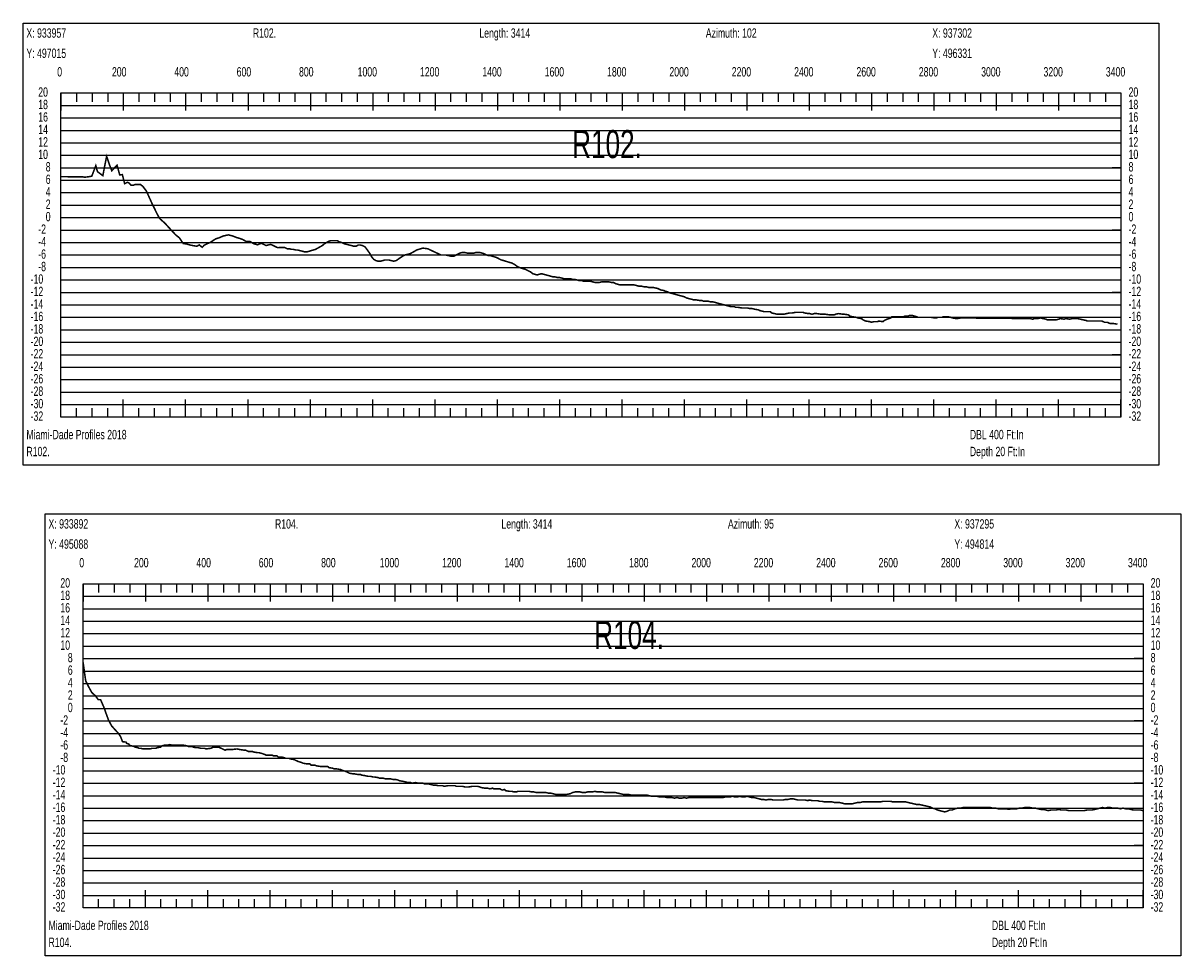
# Model space of a CAD drawing. Header units: inches. Extents: x 471865 to 538526, y 1054316 to 1102451.
# Tile 129 of 131: x 530678 to 534392, y 1099199 to 1102192. Entities that reach past the tile are written whole.
import ezdxf

# ---------------------------------------------------------------- set-up
doc = ezdxf.new("R2010")
doc.units = ezdxf.units.IN
doc.header["$MEASUREMENT"] = 0
for name, color, linetype in [('LABELS', 7, 'Continuous'), ('X_Gr1', 7, 'Continuous'), ('XSECTION', 7, 'Continuous')]:
    doc.layers.add(name, color=color, linetype=linetype)
doc.styles.get("Standard").update_dxf_attribs({"font": 'arial.ttf'})

msp = doc.modelspace()

# ---------------------------------------------------------------- linework, layer by layer
at = {"layer": 'X_Gr1', "color": 6, "linetype": 'Continuous', "lineweight": 18, "true_color": 0xff00ff, "transparency": 33554687, "const_width": 5}
for points in [[(530800.7, 1101699.3), (530800.7, 1101699.3), (530870.5, 1101698.5), (530875.6, 1101697.5), (530886.8, 1101698.7), (530898.6, 1101700.9), (530911.5, 1101734.5), (530916.9, 1101715.3), (530934, 1101702.5), (530946.2, 1101764.5), (530954.6, 1101739.4), (530962.8, 1101718.2), (530973.4, 1101729.6), (530979.6, 1101735.8), (530988.2, 1101705.1), (530996.7, 1101705.8), (531003.9, 1101676.6), (531013.1, 1101681.3), (531018.3, 1101678.6), (531024.2, 1101672), (531031.5, 1101671.5), (531037.3, 1101674), (531045.3, 1101674.3), (531054.3, 1101674.4), (531062.4, 1101668.2), (531074, 1101652.6), (531082.7, 1101633.3), (531091.9, 1101612.9), (531108.4, 1101579.4), (531116.1, 1101565), (531132.9, 1101550.2), (531150.1, 1101531.4), (531167.3, 1101512.9), (531179.6, 1101502.9), (531192, 1101484.7), (531201.5, 1101483.4), (531213.1, 1101480.1), (531224.4, 1101477.8), (531235.5, 1101475.9), (531243.5, 1101480.2), (531252.8, 1101472.5), (531259.1, 1101479.3), (531270.1, 1101484.7), (531278.6, 1101488.4), (531285.3, 1101492.6), (531297, 1101500.2), (531306.3, 1101502.8), (531320.8, 1101509), (531336.4, 1101512.4), (531349.8, 1101509.3), (531361.6, 1101504.4), (531372.6, 1101501.3), (531382.8, 1101497.6), (531394.4, 1101490.8), (531405.4, 1101491.8), (531418.5, 1101483.8), (531430.7, 1101480.7), (531442.2, 1101485.8), (531457.3, 1101478.3), (531472.7, 1101482), (531485.7, 1101475.7), (531494.8, 1101471.3), (531499.2, 1101471.7), (531503.6, 1101472.1), (531508.1, 1101472.1), (531512.6, 1101472.1), (531517.3, 1101471.9), (531525.2, 1101467.9), (531532.6, 1101467.9), (531539.5, 1101465.9), (531545.9, 1101465.9), (531552.4, 1101463.9), (531559.1, 1101463.9), (531566.5, 1101461.9), (531574.2, 1101459.9), (531581.6, 1101457.9), (531588.8, 1101457.9), (531595.6, 1101459.9), (531602.3, 1101461.9), (531609.3, 1101463.9), (531616.2, 1101465.9), (531623.3, 1101469.9), (531630.5, 1101473.9), (531637.8, 1101477.9), (531644.9, 1101483.9), (531651.7, 1101487.9), (531658.6, 1101491.9), (531665.6, 1101493.9), (531672.5, 1101493.9), (531679.4, 1101493.9), (531686.1, 1101493.9), (531692.9, 1101489.9), (531700.2, 1101487.9), (531708.1, 1101483.9), (531716.3, 1101481.9), (531724.5, 1101479.9), (531732.2, 1101477.9), (531739.4, 1101475.9), (531746.2, 1101475.9), (531753.1, 1101479.9), (531760.1, 1101479.9), (531767.5, 1101477.9), (531775.1, 1101473.9), (531782.5, 1101463.9), (531789.7, 1101453.9), (531796.4, 1101441.9), (531803, 1101433.9), (531809.9, 1101429.9), (531817.2, 1101427.9), (531824.8, 1101427.9), (531831.8, 1101429.9), (531838.5, 1101431.9), (531851.7, 1101431.9), (531859.1, 1101429.9), (531866.9, 1101427.9), (531874.8, 1101429.9), (531880.7, 1101433.9), (531886.6, 1101437.9), (531892.4, 1101442), (531895.3, 1101443.9), (531902.8, 1101447.9), (531911, 1101449.9), (531919.3, 1101451.9), (531926.9, 1101455.9), (531934, 1101459.9), (531940.5, 1101463.9), (531947, 1101465.9), (531953.6, 1101467.9), (531960.7, 1101469.9), (531966.5, 1101469.2), (531972.2, 1101468.4), (531976.2, 1101467.9), (531978, 1101467), (531983.9, 1101464.3), (531989.7, 1101461.5), (531995.5, 1101458.8), (532001.4, 1101456), (532007.2, 1101453.3), (532013, 1101450.5), (532018.6, 1101447.9), (532025.9, 1101447.9), (532034, 1101447.9), (532043, 1101445.9), (532051.5, 1101443.9), (532059.5, 1101443.9), (532065.3, 1101446.8), (532071.2, 1101449.8), (532077.1, 1101452.7), (532079.5, 1101453.9), (532086.5, 1101455.9), (532094.7, 1101455.9), (532103.1, 1101453.9), (532111, 1101453.9), (532118.4, 1101453.9), (532124.8, 1101453.9), (532130.9, 1101455.9), (532137.1, 1101455.9), (532143.7, 1101455.9), (532150.6, 1101453.9), (532157.5, 1101451.9), (532164.7, 1101447.9), (532171.6, 1101445.9), (532177.8, 1101445.9), (532183.8, 1101443.9), (532190.1, 1101441.9), (532196.8, 1101439.9), (532204.4, 1101435.9), (532212.3, 1101431.9), (532219.9, 1101429.9), (532226.6, 1101427.9), (532232.7, 1101425.9), (532239.2, 1101423.9), (532246.3, 1101421.9), (532254.2, 1101417.9), (532262.1, 1101411.9), (532269.6, 1101407.9), (532276.1, 1101405.9), (532282.3, 1101403.9), (532289.4, 1101401.9), (532297.3, 1101397.9), (532305.5, 1101393.9), (532313.2, 1101387.9), (532320.3, 1101385.9), (532327, 1101383.9), (532333.8, 1101385.9), (532341, 1101387.9), (532348.4, 1101385.9), (532355.8, 1101383.9), (532363.3, 1101381.9), (532370.3, 1101379.9), (532377.1, 1101377.9), (532383.7, 1101377.9), (532390.6, 1101375.9), (532398.2, 1101375.9), (532405.7, 1101373.9), (532412.9, 1101371.9), (532420, 1101371.9), (532426.7, 1101371.9), (532433.3, 1101371.9), (532440.1, 1101369.9), (532447.1, 1101369.9), (532454.3, 1101367.9), (532461.7, 1101365.9), (532469.3, 1101365.9), (532476.3, 1101363.9), (532482.8, 1101363.9), (532489.6, 1101363.9), (532496.8, 1101363.9), (532504.6, 1101361.9), (532512.4, 1101359.9), (532523.5, 1101359.9), (532527.3, 1101359.9), (532534.7, 1101361.9), (532542.3, 1101361.9), (532549.4, 1101361.9), (532556.5, 1101361.9), (532564.1, 1101359.9), (532571.7, 1101359.9), (532579.1, 1101355.9), (532585.8, 1101353.9), (532592.8, 1101351.9), (532600.4, 1101351.9), (532608.3, 1101351.9), (532616.1, 1101351.9), (532623.5, 1101351.9), (532631, 1101351.9), (532638.4, 1101351.9), (532645.8, 1101349.9), (532653.5, 1101347.9), (532661.4, 1101347.9), (532669.6, 1101345.9), (532677.5, 1101345.9), (532684.6, 1101343.9), (532691.6, 1101343.9), (532699.2, 1101343.9), (532707.4, 1101341.9), (532715.5, 1101339.9), (532722.7, 1101335.9), (532733.7, 1101333.9), (532737.5, 1101331.9), (532745.4, 1101329.9), (532753.7, 1101325.9), (532761.8, 1101323.9), (532769.5, 1101321.9), (532776.6, 1101319.9), (532783.8, 1101317.9), (532791.3, 1101315.9), (532799, 1101313.9), (532806.7, 1101309.9), (532814.3, 1101307.9), (532821.9, 1101305.9), (532829.5, 1101303.9), (532836.8, 1101303.9), (532848.3, 1101301.9), (532856.1, 1101301.9), (532860, 1101299.9), (532867.4, 1101299.9), (532874.5, 1101299.9), (532882.1, 1101297.9), (532889.8, 1101297.9), (532897.3, 1101295.9), (532904.3, 1101293.9), (532911.3, 1101291.9), (532918.9, 1101289.9), (532926.8, 1101287.9), (532934.7, 1101285.9), (532942.1, 1101283.9), (532949.1, 1101281.9), (532959.8, 1101281.9), (532963.7, 1101279.9), (532971.8, 1101279.9), (532983.3, 1101277.9), (532987, 1101277.9), (532997.8, 1101277.9), (533001.5, 1101277.9), (533009.2, 1101275.9), (533017.1, 1101275.9), (533024.9, 1101273.9), (533036.4, 1101271.9), (533040.3, 1101269.9), (533048, 1101267.9), (533055.4, 1101265.9), (533063, 1101265.9), (533075, 1101265.9), (533079.3, 1101261.9), (533088.1, 1101259.9), (533096.4, 1101257.9), (533104, 1101257.9), (533115, 1101257.9), (533118.9, 1101257.9), (533127.7, 1101259.9), (533136.8, 1101261.9), (533145.3, 1101261.9), (533156.4, 1101263.9), (533163.7, 1101263.9), (533167.6, 1101263.9), (533180.2, 1101263.9), (533184.6, 1101261.9), (533197.1, 1101259.9), (533201.1, 1101259.9), (533208.7, 1101257.9), (533216.2, 1101259.9), (533224.2, 1101259.9), (533237.2, 1101257.9), (533241.9, 1101257.9), (533251, 1101257.9), (533264, 1101255.9), (533268.2, 1101255.9), (533280.7, 1101255.9), (533284.9, 1101257.9), (533293.6, 1101259.9), (533307.2, 1101257.9), (533311.9, 1101257.9), (533325.4, 1101255.9), (533329.8, 1101251.9), (533338.1, 1101249.9), (533350.5, 1101247.9), (533354.7, 1101245.9), (533367.7, 1101243.9), (533372.1, 1101239.9), (533381.1, 1101235.9), (533394.4, 1101233.9), (533398.7, 1101231.9), (533406.9, 1101233.9), (533418.7, 1101233.9), (533422.9, 1101235.9), (533436.3, 1101233.9), (533440.9, 1101237.9), (533449.7, 1101241.9), (533461.4, 1101245.9), (533465.1, 1101249.9), (533477.2, 1101249.9), (533481.7, 1101249.9), (533495.1, 1101249.9), (533502.9, 1101249.9), (533506.6, 1101251.9), (533517.5, 1101251.9), (533521.6, 1101253.9), (533530.5, 1101253.9), (533544, 1101249.9), (533548.2, 1101247.9), (533559.5, 1101247.9), (533563.3, 1101247.9), (533571.4, 1101247.9), (533585.2, 1101247.9), (533589.9, 1101247.9), (533602.8, 1101245.9), (533606.7, 1101245.9), (533613.9, 1101247.9), (533625.6, 1101247.9), (533630, 1101249.9), (533644.3, 1101249.9), (533653.9, 1101247.9), (533658.5, 1101245.9), (533670.6, 1101243.9), (533674.4, 1101243.9), (533686, 1101245.9), (533694.7, 1101245.9), (533908.1, 1101243.9), (533916.8, 1101241.9), (533921, 1101243.9), (533933.1, 1101243.9), (533941.1, 1101245.9), (533949.6, 1101243.9), (533958.8, 1101241.9), (533963.2, 1101239.9), (533975.7, 1101239.9), (533979.8, 1101239.9), (533992, 1101239.9), (534000.3, 1101241.9), (534004.5, 1101243.9), (534017.7, 1101241.9), (534022.2, 1101243.9), (534035.2, 1101241.9), (534043.6, 1101243.9), (534047.7, 1101243.9), (534060.4, 1101243.9), (534069.2, 1101241.9), (534078.2, 1101239.9), (534087.5, 1101237.9), (534092, 1101235.9), (534104.9, 1101235.9), (534112.9, 1101235.9), (534120.9, 1101235.9), (534129.4, 1101235.9), (534138.4, 1101235.9), (534147.5, 1101231.9), (534156.4, 1101231.9), (534164.6, 1101227.9), (534172.3, 1101227.9), (534176.1, 1101227.9), (534188.6, 1101225.9)], [(530870.8, 1100140.8), (530870.8, 1100140.8), (530879, 1100081.3), (530887.3, 1100064.6), (530898.7, 1100043.7), (530909.7, 1100033.9), (530919.4, 1100021), (530926.8, 1100020.8), (530937.1, 1099997.3), (530951.7, 1099956.7), (530962, 1099937.1), (530975.1, 1099922.3), (530983.1, 1099914.2), (530990.9, 1099902.4), (530997.2, 1099886), (531008.4, 1099884.8), (531010.3, 1099880.8), (531017.1, 1099878.8), (531019.6, 1099874.8), (531025.2, 1099872.8), (531034, 1099870.8), (531037.1, 1099868.8), (531046.6, 1099866.8), (531049.7, 1099864.8), (531056.3, 1099864.8), (531063, 1099862.8), (531070.1, 1099862.8), (531081.3, 1099862.8), (531084.9, 1099862.8), (531092.5, 1099864.8), (531104.2, 1099864.8), (531108.1, 1099866.8), (531120, 1099868.8), (531123.9, 1099872.8), (531131.7, 1099874.8), (531143, 1099874.8), (531146.7, 1099876.8), (531158.4, 1099874.8), (531162.2, 1099874.8), (531170, 1099874.8), (531181.4, 1099874.8), (531185.3, 1099874.8), (531193, 1099874.8), (531204.1, 1099872.8), (531208, 1099870.8), (531219.9, 1099870.8), (531223.8, 1099868.8), (531231.7, 1099866.8), (531239.8, 1099866.8), (531248.3, 1099864.8), (531260.6, 1099864.8), (531264.7, 1099862.8), (531280.8, 1099864.8), (531288.8, 1099868.8), (531300.9, 1099868.8), (531305.2, 1099868.8), (531313.7, 1099864.8), (531326.3, 1099858.8), (531330.7, 1099860.8), (531343.5, 1099860.8), (531347.8, 1099860.8), (531364.6, 1099862.8), (531373.5, 1099860.8), (531387.2, 1099858.8), (531391.8, 1099858.8), (531400.8, 1099854.8), (531413.6, 1099854.8), (531417.9, 1099852.8), (531430.8, 1099850.8), (531434.9, 1099850.8), (531442.9, 1099848.8), (531454, 1099844.8), (531457.8, 1099842.8), (531469.3, 1099842.8), (531477.1, 1099842.8), (531481, 1099840.8), (531492.4, 1099840.8), (531496.4, 1099836.8), (531508, 1099836.8), (531515.6, 1099834.8), (531519.4, 1099832.8), (531531.1, 1099832.8), (531535.3, 1099830.8), (531547.5, 1099828.8), (531551.6, 1099826.8), (531559.9, 1099822.8), (531572.5, 1099818.8), (531576.8, 1099816.8), (531589.5, 1099814.8), (531597.9, 1099814.8), (531602.2, 1099810.8), (531614.4, 1099810.8), (531618.2, 1099808.8), (531630.3, 1099806.8), (531638.5, 1099806.8), (531642.7, 1099806.8), (531655, 1099806.8), (531659.3, 1099802.8), (531671.8, 1099800.8), (531675.9, 1099798.8), (531684, 1099798.8), (531696.3, 1099796.8), (531700.5, 1099794.8), (531712.9, 1099790.8), (531721, 1099786.8), (531725.1, 1099784.8), (531736.9, 1099782.8), (531740.7, 1099782.8), (531752.4, 1099780.8), (531760.4, 1099780.8), (531764.4, 1099778.8), (531776.7, 1099776.8), (531784.9, 1099774.8), (531792.9, 1099774.8), (531801.1, 1099772.8), (531805.3, 1099772.8), (531817.3, 1099770.8), (531821.3, 1099768.8), (531833.4, 1099768.8), (531841.2, 1099766.8), (531845.1, 1099766.8), (531857.2, 1099766.8), (531865.4, 1099764.8), (531873.6, 1099764.8), (531881.4, 1099762.8), (531885.3, 1099760.8), (531897.2, 1099758.8), (531905.2, 1099756.8), (531913.2, 1099754.8), (531921.3, 1099754.8), (531925.3, 1099752.8), (531937.5, 1099754.8), (531945.5, 1099752.8), (531953.5, 1099752.8), (531961.5, 1099752.8), (531965.6, 1099750.8), (531977.4, 1099750.8), (531985.5, 1099748.8), (531993.7, 1099746.8), (532001.8, 1099746.8), (532009.5, 1099744.8), (532016.9, 1099744.8), (532024.6, 1099744.8), (532028.5, 1099742.8), (532040.2, 1099744.8), (532044.2, 1099744.8), (532055.8, 1099744.8), (532063.8, 1099744.8), (532067.9, 1099742.8), (532079.8, 1099742.8), (532087.6, 1099742.8), (532095.6, 1099740.8), (532103.9, 1099740.8), (532107.9, 1099740.8), (532119.5, 1099742.8), (532123.6, 1099742.8), (532135.6, 1099742.8), (532143.7, 1099740.8), (532148, 1099738.8), (532160.1, 1099736.8), (532168, 1099736.8), (532175.8, 1099734.8), (532183.9, 1099736.8), (532187.9, 1099734.8), (532199.4, 1099734.8), (532207.3, 1099734.8), (532214.9, 1099730.8), (532222.4, 1099732.8), (532226.2, 1099728.8), (532237.9, 1099726.8), (532245.6, 1099726.8), (532253.3, 1099724.8), (532261.1, 1099724.8), (532265, 1099726.8), (532276.7, 1099726.8), (532284.6, 1099726.8), (532292.8, 1099726.8), (532301, 1099726.8), (532309.1, 1099724.8), (532317, 1099724.8), (532324.5, 1099722.8), (532331.9, 1099722.8), (532339.9, 1099722.8), (532344, 1099722.8), (532355.9, 1099722.8), (532363.7, 1099720.8), (532371.6, 1099720.8), (532379.3, 1099718.8), (532386.5, 1099716.8), (532393.8, 1099716.8), (532401.3, 1099716.8), (532408.9, 1099716.8), (532416.7, 1099716.8), (532420.7, 1099716.8), (532432.5, 1099718.8), (532440.5, 1099722.8), (532448.8, 1099724.8), (532457, 1099724.8), (532464.9, 1099724.8), (532472.9, 1099722.8), (532480.8, 1099722.8), (532488.8, 1099724.8), (532496.8, 1099724.8), (532504.6, 1099724.8), (532512.5, 1099726.8), (532520.4, 1099724.8), (532528.4, 1099724.8), (532536.7, 1099724.8), (532545, 1099722.8), (532553.3, 1099722.8), (532561.5, 1099722.8), (532569.8, 1099722.8), (532578.2, 1099722.8), (532586.6, 1099720.8), (532595, 1099718.8), (532603.3, 1099716.8), (532611.7, 1099716.8), (532620.1, 1099716.8), (532628.6, 1099714.8), (532637.1, 1099714.8), (532645.6, 1099714.8), (532654, 1099714.8), (532662.2, 1099714.8), (532670.5, 1099714.8), (532678.7, 1099714.8), (532686.8, 1099712.8), (532694.9, 1099710.8), (532703.2, 1099710.8), (532711.5, 1099710.8), (532719.6, 1099708.8), (532727.5, 1099708.8), (532735.6, 1099708.8), (532743.7, 1099706.8), (532751.7, 1099706.8), (532759.8, 1099706.8), (532767.7, 1099704.8), (532775.6, 1099706.8), (532783.3, 1099704.8), (532790.9, 1099704.8), (532798.5, 1099706.8), (532806, 1099704.8), (532813.4, 1099706.8), (532821.2, 1099706.8), (532828.9, 1099706.8), (532836.2, 1099706.8), (532843.5, 1099706.8), (532851.2, 1099706.8), (532859.1, 1099706.8), (532867, 1099706.8), (532874.9, 1099706.8), (532882.8, 1099706.8), (532891, 1099706.8), (532899.2, 1099706.8), (532907.4, 1099706.8), (532915.2, 1099706.8), (532922.7, 1099706.8), (532930.4, 1099708.8), (532938.3, 1099708.8), (532946.2, 1099708.8), (532954.1, 1099710.8), (532961.8, 1099708.8), (532969.5, 1099708.8), (532977.3, 1099710.8), (532985.1, 1099708.8), (532992.7, 1099708.8), (533000.3, 1099710.8), (533007.9, 1099708.8), (533015.5, 1099706.8), (533023.1, 1099706.8), (533030.8, 1099704.8), (533038.5, 1099702.8), (533046.1, 1099700.8), (533053.6, 1099700.8), (533061.1, 1099698.8), (533068.9, 1099700.8), (533076.7, 1099700.8), (533084.5, 1099698.8), (533092.4, 1099698.8), (533100.4, 1099698.8), (533108.4, 1099698.8), (533116.1, 1099698.8), (533124, 1099700.8), (533132, 1099700.8), (533140, 1099702.8), (533148, 1099702.8), (533156, 1099700.8), (533164, 1099698.8), (533172, 1099698.8), (533179.7, 1099698.8), (533187.5, 1099698.8), (533195.3, 1099696.8), (533199.3, 1099698.8), (533211.1, 1099696.8), (533218.7, 1099696.8), (533226.1, 1099696.8), (533233.4, 1099694.8), (533241.1, 1099694.8), (533249, 1099692.8), (533257, 1099692.8), (533265.1, 1099692.8), (533273.3, 1099692.8), (533281.5, 1099690.8), (533289.6, 1099690.8), (533297.7, 1099690.8), (533305.8, 1099688.8), (533313.7, 1099686.8), (533321.8, 1099686.8), (533329.9, 1099686.8), (533337.9, 1099686.8), (533346.1, 1099688.8), (533354.5, 1099690.8), (533362.8, 1099690.8), (533370.9, 1099692.8), (533378.9, 1099692.8), (533387, 1099692.8), (533395.4, 1099692.8), (533403.8, 1099692.8), (533412.2, 1099692.8), (533420.5, 1099692.8), (533428.8, 1099692.8), (533436.5, 1099694.8), (533444.4, 1099694.8), (533452.4, 1099694.8), (533460.4, 1099694.8), (533468.4, 1099692.8), (533476.3, 1099692.8), (533484.7, 1099692.8), (533493.3, 1099692.8), (533501.5, 1099692.8), (533509.6, 1099692.8), (533517.7, 1099690.8), (533526.1, 1099688.8), (533534.8, 1099686.8), (533543.2, 1099684.8), (533552, 1099684.8), (533560.8, 1099682.8), (533569.6, 1099680.8), (533578.4, 1099678.8), (533586.9, 1099676.8), (533595.2, 1099672.8), (533603.3, 1099670.8), (533611.2, 1099666.8), (533618.8, 1099664.8), (533626.4, 1099662.8), (533634.1, 1099660.8), (533641.9, 1099662.8), (533650.2, 1099666.8), (533658.8, 1099666.8), (533667.3, 1099670.8), (533676.1, 1099672.8), (533684.7, 1099672.8), (533693.4, 1099674.8), (533702, 1099674.8), (533710.5, 1099674.8), (533719.1, 1099674.8), (533727.8, 1099674.8), (533736.7, 1099674.8), (533745.6, 1099674.8), (533754.4, 1099674.8), (533763.2, 1099674.8), (533771.7, 1099674.8), (533780.3, 1099674.8), (533789.1, 1099672.8), (533797.6, 1099672.8), (533806, 1099670.8), (533814.3, 1099670.8), (533822.7, 1099670.8), (533831.3, 1099670.8), (533839.7, 1099668.8), (533848.3, 1099670.8), (533856.8, 1099670.8), (533865.2, 1099670.8), (533873.6, 1099672.8), (533882.2, 1099672.8), (533890.9, 1099674.8), (533899.4, 1099674.8), (533908, 1099674.8), (533916.6, 1099672.8), (533925.1, 1099672.8), (533933.7, 1099670.8), (533942, 1099668.8), (533950.5, 1099668.8), (533958.9, 1099666.8), (533966.9, 1099664.8), (533975.1, 1099666.8), (533983.4, 1099666.8), (533991.5, 1099666.8), (533999.7, 1099668.8), (534007.8, 1099666.8), (534011.8, 1099666.8), (534023.9, 1099666.8), (534032, 1099664.8), (534040.3, 1099664.8), (534048.7, 1099664.8), (534057.3, 1099664.8), (534065.5, 1099664.8), (534073.8, 1099664.8), (534082.3, 1099664.8), (534090.7, 1099666.8), (534099.1, 1099666.8), (534107.3, 1099666.8), (534115.6, 1099668.8), (534123.9, 1099670.8), (534132, 1099672.8), (534140.4, 1099674.8), (534148.6, 1099672.8), (534156.8, 1099674.8), (534165.3, 1099674.8), (534173.5, 1099672.8), (534181.6, 1099672.8), (534189.7, 1099672.8), (534198, 1099670.8), (534206.3, 1099672.8), (534214.7, 1099670.8), (534223.1, 1099670.8), (534231.5, 1099668.8), (534239.5, 1099666.8), (534247.2, 1099666.8), (534254.8, 1099666.8), (534262.7, 1099666.8), (534270.6, 1099664.8)]]:
    msp.add_lwpolyline(points, dxfattribs=at)
at = {"layer": 'XSECTION', "color": 18, "linetype": 'Continuous', "true_color": 0x000000}
for points in [[(530678.5, 1102191.9), (534320.9, 1102191.9), (534320.9, 1100773.9), (530678.5, 1100773.9), (530678.5, 1102191.9)], [(530799.7, 1101967.9), (534199.7, 1101967.9), (534199.7, 1100927.9), (530799.7, 1100927.9), (530799.7, 1101967.9)], [(530799.7, 1101967.9), (530799.7, 1101911.5)], [(530799.7, 1101967.9), (530799.7, 1101911.5)], [(530799.7, 1101967.9), (530799.7, 1101939.9)], [(530799.7, 1101967.9), (530799.7, 1101939.9)], [(530849.7, 1101967.9), (530849.7, 1101939.9)], [(530899.7, 1101967.9), (530899.7, 1101939.9)], [(530949.7, 1101967.9), (530949.7, 1101939.9)], [(530999.7, 1101967.9), (530999.7, 1101911.5)], [(530999.7, 1101967.9), (530999.7, 1101939.9)], [(531049.7, 1101967.9), (531049.7, 1101939.9)], [(531099.7, 1101967.9), (531099.7, 1101939.9)], [(531149.7, 1101967.9), (531149.7, 1101939.9)], [(531199.7, 1101967.9), (531199.7, 1101911.5)], [(531199.7, 1101967.9), (531199.7, 1101939.9)], [(531249.7, 1101967.9), (531249.7, 1101939.9)], [(531299.7, 1101967.9), (531299.7, 1101939.9)], [(531349.7, 1101967.9), (531349.7, 1101939.9)], [(531399.7, 1101967.9), (531399.7, 1101911.5)], [(531399.7, 1101967.9), (531399.7, 1101939.9)], [(531449.7, 1101967.9), (531449.7, 1101939.9)], [(531499.7, 1101967.9), (531499.7, 1101939.9)], [(531549.7, 1101967.9), (531549.7, 1101939.9)], [(531599.7, 1101967.9), (531599.7, 1101911.5)], [(531599.7, 1101967.9), (531599.7, 1101939.9)], [(531649.7, 1101967.9), (531649.7, 1101939.9)], [(531699.7, 1101967.9), (531699.7, 1101939.9)], [(531749.7, 1101967.9), (531749.7, 1101939.9)], [(531799.7, 1101967.9), (531799.7, 1101911.5)], [(531799.7, 1101967.9), (531799.7, 1101939.9)], [(531849.7, 1101967.9), (531849.7, 1101939.9)], [(531899.7, 1101967.9), (531899.7, 1101939.9)], [(531949.7, 1101967.9), (531949.7, 1101939.9)], [(531999.7, 1101967.9), (531999.7, 1101911.5)], [(531999.7, 1101967.9), (531999.7, 1101939.9)], [(532049.7, 1101967.9), (532049.7, 1101939.9)], [(532099.7, 1101967.9), (532099.7, 1101939.9)], [(532149.7, 1101967.9), (532149.7, 1101939.9)], [(532199.7, 1101967.9), (532199.7, 1101911.5)], [(532199.7, 1101967.9), (532199.7, 1101939.9)], [(532249.7, 1101967.9), (532249.7, 1101939.9)], [(532299.7, 1101967.9), (532299.7, 1101939.9)], [(532349.7, 1101967.9), (532349.7, 1101939.9)], [(532399.7, 1101967.9), (532399.7, 1101911.5)], [(532399.7, 1101967.9), (532399.7, 1101939.9)], [(532449.7, 1101967.9), (532449.7, 1101939.9)], [(532499.7, 1101967.9), (532499.7, 1101939.9)], [(532549.7, 1101967.9), (532549.7, 1101939.9)], [(532599.7, 1101967.9), (532599.7, 1101911.5)], [(532599.7, 1101967.9), (532599.7, 1101939.9)], [(532649.7, 1101967.9), (532649.7, 1101939.9)], [(532699.7, 1101967.9), (532699.7, 1101939.9)], [(532749.7, 1101967.9), (532749.7, 1101939.9)], [(532799.7, 1101967.9), (532799.7, 1101911.5)], [(532799.7, 1101967.9), (532799.7, 1101939.9)], [(532849.7, 1101967.9), (532849.7, 1101939.9)], [(532899.7, 1101967.9), (532899.7, 1101939.9)], [(532949.7, 1101967.9), (532949.7, 1101939.9)], [(532999.7, 1101967.9), (532999.7, 1101911.5)], [(532999.7, 1101967.9), (532999.7, 1101939.9)], [(533049.7, 1101967.9), (533049.7, 1101939.9)], [(533099.7, 1101967.9), (533099.7, 1101939.9)], [(533149.7, 1101967.9), (533149.7, 1101939.9)], [(533199.7, 1101967.9), (533199.7, 1101911.5)], [(533199.7, 1101967.9), (533199.7, 1101939.9)], [(533249.7, 1101967.9), (533249.7, 1101939.9)], [(533299.7, 1101967.9), (533299.7, 1101939.9)], [(533349.7, 1101967.9), (533349.7, 1101939.9)], [(533399.7, 1101967.9), (533399.7, 1101911.5)], [(533399.7, 1101967.9), (533399.7, 1101939.9)], [(533449.7, 1101967.9), (533449.7, 1101939.9)], [(533499.7, 1101967.9), (533499.7, 1101939.9)], [(533549.7, 1101967.9), (533549.7, 1101939.9)], [(533599.7, 1101967.9), (533599.7, 1101911.5)], [(533599.7, 1101967.9), (533599.7, 1101939.9)], [(533649.7, 1101967.9), (533649.7, 1101939.9)], [(533699.7, 1101967.9), (533699.7, 1101939.9)], [(533749.7, 1101967.9), (533749.7, 1101939.9)], [(533799.7, 1101967.9), (533799.7, 1101911.5)], [(533799.7, 1101967.9), (533799.7, 1101939.9)], [(533849.7, 1101967.9), (533849.7, 1101939.9)], [(533899.7, 1101967.9), (533899.7, 1101939.9)], [(533949.7, 1101967.9), (533949.7, 1101939.9)], [(533999.7, 1101967.9), (533999.7, 1101911.5)], [(533999.7, 1101967.9), (533999.7, 1101939.9)], [(534049.7, 1101967.9), (534049.7, 1101939.9)], [(534099.7, 1101967.9), (534099.7, 1101939.9)], [(534149.7, 1101967.9), (534149.7, 1101939.9)], [(534199.7, 1101967.9), (534199.7, 1101911.5)], [(534199.7, 1101967.9), (534199.7, 1101939.9)], [(530799.7, 1101727.9), (530827.7, 1101727.9)], [(534199.7, 1101727.9), (534171.7, 1101727.9)], [(530799.7, 1101527.9), (530827.7, 1101527.9)], [(534199.7, 1101527.9), (534171.7, 1101527.9)], [(530799.7, 1101327.9), (530827.7, 1101327.9)], [(534199.7, 1101327.9), (534171.7, 1101327.9)], [(530799.7, 1101127.9), (530827.7, 1101127.9)], [(534199.7, 1101127.9), (534171.7, 1101127.9)], [(530799.7, 1100927.9), (530799.7, 1100984.3)], [(530799.7, 1100927.9), (530799.7, 1100984.3)], [(530999.7, 1100927.9), (530999.7, 1100984.3)], [(531199.7, 1100927.9), (531199.7, 1100984.3)], [(531399.7, 1100927.9), (531399.7, 1100984.3)], [(531599.7, 1100927.9), (531599.7, 1100984.3)], [(531799.7, 1100927.9), (531799.7, 1100984.3)], [(531999.7, 1100927.9), (531999.7, 1100984.3)], [(532199.7, 1100927.9), (532199.7, 1100984.3)], [(532399.7, 1100927.9), (532399.7, 1100984.3)], [(532599.7, 1100927.9), (532599.7, 1100984.3)], [(532799.7, 1100927.9), (532799.7, 1100984.3)], [(532999.7, 1100927.9), (532999.7, 1100984.3)], [(533199.7, 1100927.9), (533199.7, 1100984.3)], [(533399.7, 1100927.9), (533399.7, 1100984.3)], [(533599.7, 1100927.9), (533599.7, 1100984.3)], [(533799.7, 1100927.9), (533799.7, 1100984.3)], [(533999.7, 1100927.9), (533999.7, 1100984.3)], [(534199.7, 1100927.9), (534199.7, 1100984.3)], [(530799.7, 1100927.9), (530799.7, 1100955.9)], [(530799.7, 1100927.9), (530799.7, 1100955.9)], [(530849.7, 1100927.9), (530849.7, 1100955.9)], [(530899.7, 1100927.9), (530899.7, 1100955.9)], [(530949.7, 1100927.9), (530949.7, 1100955.9)], [(530999.7, 1100927.9), (530999.7, 1100955.9)], [(531049.7, 1100927.9), (531049.7, 1100955.9)], [(531099.7, 1100927.9), (531099.7, 1100955.9)], [(531149.7, 1100927.9), (531149.7, 1100955.9)], [(531199.7, 1100927.9), (531199.7, 1100955.9)], [(531249.7, 1100927.9), (531249.7, 1100955.9)], [(531299.7, 1100927.9), (531299.7, 1100955.9)], [(531349.7, 1100927.9), (531349.7, 1100955.9)], [(531399.7, 1100927.9), (531399.7, 1100955.9)], [(531449.7, 1100927.9), (531449.7, 1100955.9)], [(531499.7, 1100927.9), (531499.7, 1100955.9)], [(531549.7, 1100927.9), (531549.7, 1100955.9)], [(531599.7, 1100927.9), (531599.7, 1100955.9)], [(531649.7, 1100927.9), (531649.7, 1100955.9)], [(531699.7, 1100927.9), (531699.7, 1100955.9)], [(531749.7, 1100927.9), (531749.7, 1100955.9)], [(531799.7, 1100927.9), (531799.7, 1100955.9)], [(531849.7, 1100927.9), (531849.7, 1100955.9)], [(531899.7, 1100927.9), (531899.7, 1100955.9)], [(531949.7, 1100927.9), (531949.7, 1100955.9)], [(531999.7, 1100927.9), (531999.7, 1100955.9)], [(532049.7, 1100927.9), (532049.7, 1100955.9)], [(532099.7, 1100927.9), (532099.7, 1100955.9)], [(532149.7, 1100927.9), (532149.7, 1100955.9)], [(532199.7, 1100927.9), (532199.7, 1100955.9)], [(532249.7, 1100927.9), (532249.7, 1100955.9)], [(532299.7, 1100927.9), (532299.7, 1100955.9)], [(532349.7, 1100927.9), (532349.7, 1100955.9)], [(532399.7, 1100927.9), (532399.7, 1100955.9)], [(532449.7, 1100927.9), (532449.7, 1100955.9)], [(532499.7, 1100927.9), (532499.7, 1100955.9)], [(532549.7, 1100927.9), (532549.7, 1100955.9)], [(532599.7, 1100927.9), (532599.7, 1100955.9)], [(532649.7, 1100927.9), (532649.7, 1100955.9)], [(532699.7, 1100927.9), (532699.7, 1100955.9)], [(532749.7, 1100927.9), (532749.7, 1100955.9)], [(532799.7, 1100927.9), (532799.7, 1100955.9)], [(532849.7, 1100927.9), (532849.7, 1100955.9)], [(532899.7, 1100927.9), (532899.7, 1100955.9)], [(532949.7, 1100927.9), (532949.7, 1100955.9)], [(532999.7, 1100927.9), (532999.7, 1100955.9)], [(533049.7, 1100927.9), (533049.7, 1100955.9)], [(533099.7, 1100927.9), (533099.7, 1100955.9)], [(533149.7, 1100927.9), (533149.7, 1100955.9)], [(533199.7, 1100927.9), (533199.7, 1100955.9)], [(533249.7, 1100927.9), (533249.7, 1100955.9)], [(533299.7, 1100927.9), (533299.7, 1100955.9)], [(533349.7, 1100927.9), (533349.7, 1100955.9)], [(533399.7, 1100927.9), (533399.7, 1100955.9)], [(533449.7, 1100927.9), (533449.7, 1100955.9)], [(533499.7, 1100927.9), (533499.7, 1100955.9)], [(533549.7, 1100927.9), (533549.7, 1100955.9)], [(533599.7, 1100927.9), (533599.7, 1100955.9)], [(533649.7, 1100927.9), (533649.7, 1100955.9)], [(533699.7, 1100927.9), (533699.7, 1100955.9)], [(533749.7, 1100927.9), (533749.7, 1100955.9)], [(533799.7, 1100927.9), (533799.7, 1100955.9)], [(533849.7, 1100927.9), (533849.7, 1100955.9)], [(533899.7, 1100927.9), (533899.7, 1100955.9)], [(533949.7, 1100927.9), (533949.7, 1100955.9)], [(533999.7, 1100927.9), (533999.7, 1100955.9)], [(534049.7, 1100927.9), (534049.7, 1100955.9)], [(534099.7, 1100927.9), (534099.7, 1100955.9)], [(534149.7, 1100927.9), (534149.7, 1100955.9)], [(534199.7, 1100927.9), (534199.7, 1100955.9)], [(530749.4, 1100616.8), (534391.8, 1100616.8), (534391.8, 1099198.8), (530749.4, 1099198.8), (530749.4, 1100616.8)], [(530870.6, 1100392.8), (534270.6, 1100392.8), (534270.6, 1099352.8), (530870.6, 1099352.8), (530870.6, 1100392.8)], [(530870.6, 1100392.8), (530870.6, 1100336.4)], [(530870.6, 1100392.8), (530870.6, 1100336.4)], [(530870.6, 1100392.8), (530870.6, 1100364.8)], [(530870.6, 1100392.8), (530870.6, 1100364.8)], [(530920.6, 1100392.8), (530920.6, 1100364.8)], [(530970.6, 1100392.8), (530970.6, 1100364.8)], [(531020.6, 1100392.8), (531020.6, 1100364.8)], [(531070.6, 1100392.8), (531070.6, 1100336.4)], [(531070.6, 1100392.8), (531070.6, 1100364.8)], [(531120.6, 1100392.8), (531120.6, 1100364.8)], [(531170.6, 1100392.8), (531170.6, 1100364.8)], [(531220.6, 1100392.8), (531220.6, 1100364.8)], [(531270.6, 1100392.8), (531270.6, 1100336.4)], [(531270.6, 1100392.8), (531270.6, 1100364.8)], [(531320.6, 1100392.8), (531320.6, 1100364.8)], [(531370.6, 1100392.8), (531370.6, 1100364.8)], [(531420.6, 1100392.8), (531420.6, 1100364.8)], [(531470.6, 1100392.8), (531470.6, 1100336.4)], [(531470.6, 1100392.8), (531470.6, 1100364.8)], [(531520.6, 1100392.8), (531520.6, 1100364.8)], [(531570.6, 1100392.8), (531570.6, 1100364.8)], [(531620.6, 1100392.8), (531620.6, 1100364.8)], [(531670.6, 1100392.8), (531670.6, 1100336.4)], [(531670.6, 1100392.8), (531670.6, 1100364.8)], [(531720.6, 1100392.8), (531720.6, 1100364.8)], [(531770.6, 1100392.8), (531770.6, 1100364.8)], [(531820.6, 1100392.8), (531820.6, 1100364.8)], [(531870.6, 1100392.8), (531870.6, 1100336.4)], [(531870.6, 1100392.8), (531870.6, 1100364.8)], [(531920.6, 1100392.8), (531920.6, 1100364.8)], [(531970.6, 1100392.8), (531970.6, 1100364.8)], [(532020.6, 1100392.8), (532020.6, 1100364.8)], [(532070.6, 1100392.8), (532070.6, 1100336.4)], [(532070.6, 1100392.8), (532070.6, 1100364.8)], [(532120.6, 1100392.8), (532120.6, 1100364.8)], [(532170.6, 1100392.8), (532170.6, 1100364.8)], [(532220.6, 1100392.8), (532220.6, 1100364.8)], [(532270.6, 1100392.8), (532270.6, 1100336.4)], [(532270.6, 1100392.8), (532270.6, 1100364.8)], [(532320.6, 1100392.8), (532320.6, 1100364.8)], [(532370.6, 1100392.8), (532370.6, 1100364.8)], [(532420.6, 1100392.8), (532420.6, 1100364.8)], [(532470.6, 1100392.8), (532470.6, 1100336.4)], [(532470.6, 1100392.8), (532470.6, 1100364.8)], [(532520.6, 1100392.8), (532520.6, 1100364.8)], [(532570.6, 1100392.8), (532570.6, 1100364.8)], [(532620.6, 1100392.8), (532620.6, 1100364.8)], [(532670.6, 1100392.8), (532670.6, 1100336.4)], [(532670.6, 1100392.8), (532670.6, 1100364.8)], [(532720.6, 1100392.8), (532720.6, 1100364.8)], [(532770.6, 1100392.8), (532770.6, 1100364.8)], [(532820.6, 1100392.8), (532820.6, 1100364.8)], [(532870.6, 1100392.8), (532870.6, 1100336.4)], [(532870.6, 1100392.8), (532870.6, 1100364.8)], [(532920.6, 1100392.8), (532920.6, 1100364.8)], [(532970.6, 1100392.8), (532970.6, 1100364.8)], [(533020.6, 1100392.8), (533020.6, 1100364.8)], [(533070.6, 1100392.8), (533070.6, 1100336.4)], [(533070.6, 1100392.8), (533070.6, 1100364.8)], [(533120.6, 1100392.8), (533120.6, 1100364.8)], [(533170.6, 1100392.8), (533170.6, 1100364.8)], [(533220.6, 1100392.8), (533220.6, 1100364.8)], [(533270.6, 1100392.8), (533270.6, 1100336.4)], [(533270.6, 1100392.8), (533270.6, 1100364.8)], [(533320.6, 1100392.8), (533320.6, 1100364.8)], [(533370.6, 1100392.8), (533370.6, 1100364.8)], [(533420.6, 1100392.8), (533420.6, 1100364.8)], [(533470.6, 1100392.8), (533470.6, 1100336.4)], [(533470.6, 1100392.8), (533470.6, 1100364.8)], [(533520.6, 1100392.8), (533520.6, 1100364.8)], [(533570.6, 1100392.8), (533570.6, 1100364.8)], [(533620.6, 1100392.8), (533620.6, 1100364.8)], [(533670.6, 1100392.8), (533670.6, 1100336.4)], [(533670.6, 1100392.8), (533670.6, 1100364.8)], [(533720.6, 1100392.8), (533720.6, 1100364.8)], [(533770.6, 1100392.8), (533770.6, 1100364.8)], [(533820.6, 1100392.8), (533820.6, 1100364.8)], [(533870.6, 1100392.8), (533870.6, 1100336.4)], [(533870.6, 1100392.8), (533870.6, 1100364.8)], [(533920.6, 1100392.8), (533920.6, 1100364.8)], [(533970.6, 1100392.8), (533970.6, 1100364.8)], [(534020.6, 1100392.8), (534020.6, 1100364.8)], [(534070.6, 1100392.8), (534070.6, 1100336.4)], [(534070.6, 1100392.8), (534070.6, 1100364.8)], [(534120.6, 1100392.8), (534120.6, 1100364.8)], [(534170.6, 1100392.8), (534170.6, 1100364.8)], [(534220.6, 1100392.8), (534220.6, 1100364.8)], [(534270.6, 1100392.8), (534270.6, 1100336.4)], [(534270.6, 1100392.8), (534270.6, 1100364.8)], [(530870.6, 1100152.8), (530898.6, 1100152.8)], [(534270.6, 1100152.8), (534242.6, 1100152.8)], [(530870.6, 1099952.8), (530898.6, 1099952.8)], [(534270.6, 1099952.8), (534242.6, 1099952.8)], [(530870.6, 1099752.8), (530898.6, 1099752.8)], [(534270.6, 1099752.8), (534242.6, 1099752.8)], [(530870.6, 1099552.8), (530898.6, 1099552.8)], [(534270.6, 1099552.8), (534242.6, 1099552.8)], [(530870.6, 1099352.8), (530870.6, 1099409.2)], [(530870.6, 1099352.8), (530870.6, 1099409.2)], [(531070.6, 1099352.8), (531070.6, 1099409.2)], [(531270.6, 1099352.8), (531270.6, 1099409.2)], [(531470.6, 1099352.8), (531470.6, 1099409.2)], [(531670.6, 1099352.8), (531670.6, 1099409.2)], [(531870.6, 1099352.8), (531870.6, 1099409.2)], [(532070.6, 1099352.8), (532070.6, 1099409.2)], [(532270.6, 1099352.8), (532270.6, 1099409.2)], [(532470.6, 1099352.8), (532470.6, 1099409.2)], [(532670.6, 1099352.8), (532670.6, 1099409.2)], [(532870.6, 1099352.8), (532870.6, 1099409.2)], [(533070.6, 1099352.8), (533070.6, 1099409.2)], [(533270.6, 1099352.8), (533270.6, 1099409.2)], [(533470.6, 1099352.8), (533470.6, 1099409.2)], [(533670.6, 1099352.8), (533670.6, 1099409.2)], [(533870.6, 1099352.8), (533870.6, 1099409.2)], [(534070.6, 1099352.8), (534070.6, 1099409.2)], [(534270.6, 1099352.8), (534270.6, 1099409.2)], [(530870.6, 1099352.8), (530870.6, 1099380.8)], [(530870.6, 1099352.8), (530870.6, 1099380.8)], [(530920.6, 1099352.8), (530920.6, 1099380.8)], [(530970.6, 1099352.8), (530970.6, 1099380.8)], [(531020.6, 1099352.8), (531020.6, 1099380.8)], [(531070.6, 1099352.8), (531070.6, 1099380.8)], [(531120.6, 1099352.8), (531120.6, 1099380.8)], [(531170.6, 1099352.8), (531170.6, 1099380.8)], [(531220.6, 1099352.8), (531220.6, 1099380.8)], [(531270.6, 1099352.8), (531270.6, 1099380.8)], [(531320.6, 1099352.8), (531320.6, 1099380.8)], [(531370.6, 1099352.8), (531370.6, 1099380.8)], [(531420.6, 1099352.8), (531420.6, 1099380.8)], [(531470.6, 1099352.8), (531470.6, 1099380.8)], [(531520.6, 1099352.8), (531520.6, 1099380.8)], [(531570.6, 1099352.8), (531570.6, 1099380.8)], [(531620.6, 1099352.8), (531620.6, 1099380.8)], [(531670.6, 1099352.8), (531670.6, 1099380.8)], [(531720.6, 1099352.8), (531720.6, 1099380.8)], [(531770.6, 1099352.8), (531770.6, 1099380.8)], [(531820.6, 1099352.8), (531820.6, 1099380.8)], [(531870.6, 1099352.8), (531870.6, 1099380.8)], [(531920.6, 1099352.8), (531920.6, 1099380.8)], [(531970.6, 1099352.8), (531970.6, 1099380.8)], [(532020.6, 1099352.8), (532020.6, 1099380.8)], [(532070.6, 1099352.8), (532070.6, 1099380.8)], [(532120.6, 1099352.8), (532120.6, 1099380.8)], [(532170.6, 1099352.8), (532170.6, 1099380.8)], [(532220.6, 1099352.8), (532220.6, 1099380.8)], [(532270.6, 1099352.8), (532270.6, 1099380.8)], [(532320.6, 1099352.8), (532320.6, 1099380.8)], [(532370.6, 1099352.8), (532370.6, 1099380.8)], [(532420.6, 1099352.8), (532420.6, 1099380.8)], [(532470.6, 1099352.8), (532470.6, 1099380.8)], [(532520.6, 1099352.8), (532520.6, 1099380.8)], [(532570.6, 1099352.8), (532570.6, 1099380.8)], [(532620.6, 1099352.8), (532620.6, 1099380.8)], [(532670.6, 1099352.8), (532670.6, 1099380.8)], [(532720.6, 1099352.8), (532720.6, 1099380.8)], [(532770.6, 1099352.8), (532770.6, 1099380.8)], [(532820.6, 1099352.8), (532820.6, 1099380.8)], [(532870.6, 1099352.8), (532870.6, 1099380.8)], [(532920.6, 1099352.8), (532920.6, 1099380.8)], [(532970.6, 1099352.8), (532970.6, 1099380.8)], [(533020.6, 1099352.8), (533020.6, 1099380.8)], [(533070.6, 1099352.8), (533070.6, 1099380.8)], [(533120.6, 1099352.8), (533120.6, 1099380.8)], [(533170.6, 1099352.8), (533170.6, 1099380.8)], [(533220.6, 1099352.8), (533220.6, 1099380.8)], [(533270.6, 1099352.8), (533270.6, 1099380.8)], [(533320.6, 1099352.8), (533320.6, 1099380.8)], [(533370.6, 1099352.8), (533370.6, 1099380.8)], [(533420.6, 1099352.8), (533420.6, 1099380.8)], [(533470.6, 1099352.8), (533470.6, 1099380.8)], [(533520.6, 1099352.8), (533520.6, 1099380.8)], [(533570.6, 1099352.8), (533570.6, 1099380.8)], [(533620.6, 1099352.8), (533620.6, 1099380.8)], [(533670.6, 1099352.8), (533670.6, 1099380.8)], [(533720.6, 1099352.8), (533720.6, 1099380.8)], [(533770.6, 1099352.8), (533770.6, 1099380.8)], [(533820.6, 1099352.8), (533820.6, 1099380.8)], [(533870.6, 1099352.8), (533870.6, 1099380.8)], [(533920.6, 1099352.8), (533920.6, 1099380.8)], [(533970.6, 1099352.8), (533970.6, 1099380.8)], [(534020.6, 1099352.8), (534020.6, 1099380.8)], [(534070.6, 1099352.8), (534070.6, 1099380.8)], [(534120.6, 1099352.8), (534120.6, 1099380.8)], [(534170.6, 1099352.8), (534170.6, 1099380.8)], [(534220.6, 1099352.8), (534220.6, 1099380.8)], [(534270.6, 1099352.8), (534270.6, 1099380.8)]]:
    msp.add_lwpolyline(points, dxfattribs=at)
at = {"layer": 'XSECTION', "color": 18, "true_color": 0x000000}
for points in [[(530799.7, 1101927.9), (534199.7, 1101927.9)], [(530799.7, 1101887.9), (534199.7, 1101887.9)], [(530799.7, 1101847.9), (534199.7, 1101847.9)], [(530799.7, 1101807.9), (534199.7, 1101807.9)], [(530799.7, 1101767.9), (534199.7, 1101767.9)], [(530799.7, 1101727.9), (534199.7, 1101727.9)], [(530799.7, 1101687.9), (534199.7, 1101687.9)], [(530799.7, 1101647.9), (534199.7, 1101647.9)], [(530799.7, 1101607.9), (534199.7, 1101607.9)], [(530799.7, 1101567.9), (534199.7, 1101567.9)], [(530799.7, 1101527.9), (534199.7, 1101527.9)], [(530799.7, 1101487.9), (534199.7, 1101487.9)], [(530799.7, 1101447.9), (534199.7, 1101447.9)], [(530799.7, 1101407.9), (534199.7, 1101407.9)], [(530799.7, 1101367.9), (534199.7, 1101367.9)], [(530799.7, 1101327.9), (534199.7, 1101327.9)], [(530799.7, 1101287.9), (534199.7, 1101287.9)], [(530799.7, 1101247.9), (534199.7, 1101247.9)], [(530799.7, 1101207.9), (534199.7, 1101207.9)], [(530799.7, 1101167.9), (534199.7, 1101167.9)], [(530799.7, 1101127.9), (534199.7, 1101127.9)], [(530799.7, 1101087.9), (534199.7, 1101087.9)], [(530799.7, 1101047.9), (534199.7, 1101047.9)], [(530799.7, 1101007.9), (534199.7, 1101007.9)], [(530799.7, 1100967.9), (534199.7, 1100967.9)], [(530870.6, 1100352.8), (534270.6, 1100352.8)], [(530870.6, 1100312.8), (534270.6, 1100312.8)], [(530870.6, 1100272.8), (534270.6, 1100272.8)], [(530870.6, 1100232.8), (534270.6, 1100232.8)], [(530870.6, 1100192.8), (534270.6, 1100192.8)], [(530870.6, 1100152.8), (534270.6, 1100152.8)], [(530870.6, 1100112.8), (534270.6, 1100112.8)], [(530870.6, 1100072.8), (534270.6, 1100072.8)], [(530870.6, 1100032.8), (534270.6, 1100032.8)], [(530870.6, 1099992.8), (534270.6, 1099992.8)], [(530870.6, 1099952.8), (534270.6, 1099952.8)], [(530870.6, 1099912.8), (534270.6, 1099912.8)], [(530870.6, 1099872.8), (534270.6, 1099872.8)], [(530870.6, 1099832.8), (534270.6, 1099832.8)], [(530870.6, 1099792.8), (534270.6, 1099792.8)], [(530870.6, 1099752.8), (534270.6, 1099752.8)], [(530870.6, 1099712.8), (534270.6, 1099712.8)], [(530870.6, 1099672.8), (534270.6, 1099672.8)], [(530870.6, 1099632.8), (534270.6, 1099632.8)], [(530870.6, 1099592.8), (534270.6, 1099592.8)], [(530870.6, 1099552.8), (534270.6, 1099552.8)], [(530870.6, 1099512.8), (534270.6, 1099512.8)], [(530870.6, 1099472.8), (534270.6, 1099472.8)], [(530870.6, 1099432.8), (534270.6, 1099432.8)], [(530870.6, 1099392.8), (534270.6, 1099392.8)]]:
    msp.add_lwpolyline(points, dxfattribs=at)

# ---------------------------------------------------------------- texts
at = {"layer": 'LABELS', "color": 18, "true_color": 0x000000, "width": 0.666667}
for s, height, p in [('X: 933957', 30, (530688.9, 1102145.1)), ('R102.', 30, (531415.3, 1102145.1)), ('Length: 3414', 30, (532141.7, 1102145.1)), ('Azimuth: 102', 30, (532868.1, 1102145.1)), ('X: 937302', 30, (533594.5, 1102145.1)), ('Y: 497015', 30, (530688.9, 1102080.3)), ('Y: 496331', 30, (533594.5, 1102080.3)), ('0', 30, (530787.7, 1102020.7)), ('0', 30, (530787.7, 1102020.7)), ('200', 30, (530963.3, 1102020.7)), ('400', 30, (531163.3, 1102020.7)), ('600', 30, (531363.3, 1102020.7)), ('800', 30, (531563.3, 1102020.7)), ('1000', 30, (531751.3, 1102020.7)), ('1200', 30, (531951.3, 1102020.7)), ('1400', 30, (532151.3, 1102020.7)), ('1600', 30, (532351.3, 1102020.7)), ('1800', 30, (532551.3, 1102020.7)), ('2000', 30, (532751.3, 1102020.7)), ('2200', 30, (532951.3, 1102020.7)), ('2400', 30, (533151.3, 1102020.7)), ('2600', 30, (533351.3, 1102020.7)), ('2800', 30, (533551.3, 1102020.7)), ('3000', 30, (533751.3, 1102020.7)), ('3200', 30, (533951.3, 1102020.7)), ('3400', 30, (534151.3, 1102020.7)), ('20', 30, (530726.9, 1101955.9)), ('20', 30, (534224.1, 1101955.9)), ('18', 30, (530726.9, 1101915.9)), ('18', 30, (534224.1, 1101915.9)), ('16', 30, (530726.9, 1101875.9)), ('16', 30, (534224.1, 1101875.9)), ('14', 30, (530726.9, 1101835.9)), ('14', 30, (534224.1, 1101835.9)), ('12', 30, (530726.9, 1101795.9)), ('R102.', 90, (532439.3, 1101758.7)), ('12', 30, (534224.1, 1101795.9)), ('10', 30, (530726.9, 1101755.9)), ('10', 30, (534224.1, 1101755.9)), ('8', 30, (530750.9, 1101715.9)), ('8', 30, (534224.1, 1101715.9)), ('6', 30, (530750.9, 1101675.9)), ('6', 30, (534224.1, 1101675.9)), ('4', 30, (530750.9, 1101635.9)), ('4', 30, (534224.1, 1101635.9)), ('2', 30, (530750.9, 1101595.9)), ('2', 30, (534224.1, 1101595.9)), ('0', 30, (530750.9, 1101555.9)), ('0', 30, (534224.1, 1101555.9)), ('-2', 30, (530726.9, 1101515.9)), ('-2', 30, (534224.1, 1101515.9)), ('-4', 30, (530726.9, 1101475.9)), ('-4', 30, (534224.1, 1101475.9)), ('-6', 30, (530726.9, 1101435.9)), ('-6', 30, (534224.1, 1101435.9)), ('-8', 30, (530726.9, 1101395.9)), ('-8', 30, (534224.1, 1101395.9)), ('-10', 30, (530702.5, 1101355.9)), ('-10', 30, (534224.1, 1101355.9)), ('-12', 30, (530702.5, 1101315.9)), ('-12', 30, (534224.1, 1101315.9)), ('-14', 30, (530702.5, 1101275.9)), ('-14', 30, (534224.1, 1101275.9)), ('-16', 30, (530702.5, 1101235.9)), ('-16', 30, (534224.1, 1101235.9)), ('-18', 30, (530702.5, 1101195.9)), ('-18', 30, (534224.1, 1101195.9)), ('-20', 30, (530702.5, 1101155.9)), ('-20', 30, (534224.1, 1101155.9)), ('-22', 30, (530702.5, 1101115.9)), ('-22', 30, (534224.1, 1101115.9)), ('-24', 30, (530702.5, 1101075.9)), ('-24', 30, (534224.1, 1101075.9)), ('-26', 30, (530702.5, 1101035.9)), ('-26', 30, (534224.1, 1101035.9)), ('-28', 30, (530702.5, 1100995.9)), ('-28', 30, (534224.1, 1100995.9)), ('-30', 30, (530702.5, 1100955.9)), ('-30', 30, (534224.1, 1100955.9)), ('-32', 30, (530702.5, 1100915.9)), ('-32', 30, (534224.1, 1100915.9)), ('Miami-Dade Profiles 2018', 30, (530688.9, 1100856.7)), ('DBL 400 Ft:In', 30, (533714.9, 1100856.7)), ('R102.', 30, (530688.9, 1100802.3)), ('Depth 20 Ft:In', 30, (533714.9, 1100802.3)), ('X: 933892', 30, (530759.8, 1100570)), ('R104.', 30, (531486.2, 1100570)), ('Length: 3414', 30, (532212.6, 1100570)), ('Azimuth: 95', 30, (532939, 1100570)), ('X: 937295', 30, (533665.4, 1100570)), ('Y: 495088', 30, (530759.8, 1100505.2)), ('Y: 494814', 30, (533665.4, 1100505.2)), ('0', 30, (530858.6, 1100445.6)), ('0', 30, (530858.6, 1100445.6)), ('200', 30, (531034.2, 1100445.6)), ('400', 30, (531234.2, 1100445.6)), ('600', 30, (531434.2, 1100445.6)), ('800', 30, (531634.2, 1100445.6)), ('1000', 30, (531822.2, 1100445.6)), ('1200', 30, (532022.2, 1100445.6)), ('1400', 30, (532222.2, 1100445.6)), ('1600', 30, (532422.2, 1100445.6)), ('1800', 30, (532622.2, 1100445.6)), ('2000', 30, (532822.2, 1100445.6)), ('2200', 30, (533022.2, 1100445.6)), ('2400', 30, (533222.2, 1100445.6)), ('2600', 30, (533422.2, 1100445.6)), ('2800', 30, (533622.2, 1100445.6)), ('3000', 30, (533822.2, 1100445.6)), ('3200', 30, (534022.2, 1100445.6)), ('3400', 30, (534222.2, 1100445.6)), ('20', 30, (530797.8, 1100380.8)), ('20', 30, (534295, 1100380.8)), ('18', 30, (530797.8, 1100340.8)), ('18', 30, (534295, 1100340.8)), ('16', 30, (530797.8, 1100300.8)), ('16', 30, (534295, 1100300.8)), ('14', 30, (530797.8, 1100260.8)), ('R104.', 90, (532510.2, 1100183.6)), ('14', 30, (534295, 1100260.8)), ('12', 30, (530797.8, 1100220.8)), ('12', 30, (534295, 1100220.8)), ('10', 30, (530797.8, 1100180.8)), ('10', 30, (534295, 1100180.8)), ('8', 30, (530821.8, 1100140.8)), ('8', 30, (534295, 1100140.8)), ('6', 30, (530821.8, 1100100.8)), ('6', 30, (534295, 1100100.8)), ('4', 30, (530821.8, 1100060.8)), ('4', 30, (534295, 1100060.8)), ('2', 30, (530821.8, 1100020.8)), ('2', 30, (534295, 1100020.8)), ('0', 30, (530821.8, 1099980.8)), ('0', 30, (534295, 1099980.8)), ('-2', 30, (530797.8, 1099940.8)), ('-2', 30, (534295, 1099940.8)), ('-4', 30, (530797.8, 1099900.8)), ('-4', 30, (534295, 1099900.8)), ('-6', 30, (530797.8, 1099860.8)), ('-6', 30, (534295, 1099860.8)), ('-8', 30, (530797.8, 1099820.8)), ('-8', 30, (534295, 1099820.8)), ('-10', 30, (530773.4, 1099780.8)), ('-10', 30, (534295, 1099780.8)), ('-12', 30, (530773.4, 1099740.8)), ('-12', 30, (534295, 1099740.8)), ('-14', 30, (530773.4, 1099700.8)), ('-14', 30, (534295, 1099700.8)), ('-16', 30, (530773.4, 1099660.8)), ('-16', 30, (534295, 1099660.8)), ('-18', 30, (530773.4, 1099620.8)), ('-18', 30, (534295, 1099620.8)), ('-20', 30, (530773.4, 1099580.8)), ('-20', 30, (534295, 1099580.8)), ('-22', 30, (530773.4, 1099540.8)), ('-22', 30, (534295, 1099540.8)), ('-24', 30, (530773.4, 1099500.8)), ('-24', 30, (534295, 1099500.8)), ('-26', 30, (530773.4, 1099460.8)), ('-26', 30, (534295, 1099460.8)), ('-28', 30, (530773.4, 1099420.8)), ('-28', 30, (534295, 1099420.8)), ('-30', 30, (530773.4, 1099380.8)), ('-30', 30, (534295, 1099380.8)), ('-32', 30, (530773.4, 1099340.8)), ('-32', 30, (534295, 1099340.8)), ('Miami-Dade Profiles 2018', 30, (530759.8, 1099281.6)), ('DBL 400 Ft:In', 30, (533785.8, 1099281.6)), ('R104.', 30, (530759.8, 1099227.2)), ('Depth 20 Ft:In', 30, (533785.8, 1099227.2))]:
    msp.add_text(s, height=height, dxfattribs=at).set_placement(p)

doc.saveas('drawing.dxf')
